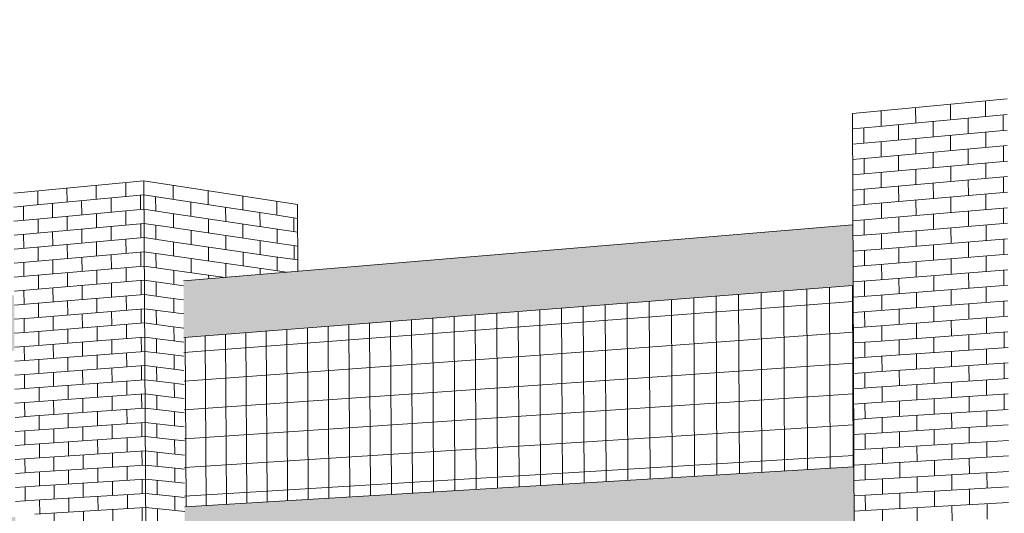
# Model space of a CAD drawing. Header units: metres. Extents: x -29 to 486, y -1 to 6.
# Tile 70 of 165: x 169.38505 to 169.38995, y 0.70631 to 0.70877. Entities that reach past the tile are written whole.
import ezdxf

# ---------------------------------------------------------------- set-up
doc = ezdxf.new("R2010")
doc.units = ezdxf.units.M
doc.layers.add('A-WALL', color=113, linetype='Continuous', lineweight=18)
doc.layers.add('A-WALL-PATT', color=111, linetype='Continuous', lineweight=35)

# ---------------------------------------------------------------- blocks, each defined once
blk = doc.blocks.new('FP_34-Vista 3D 4')
at = {"layer": 'A-WALL-PATT', "lineweight": 9}
for p, q in [((12.5202318, 0.7079095), (12.5202318, 0.7079095)), ((12.5201843, 0.7078352), (12.5202801, 0.7078441)), ((12.5202325, 0.7077698), (12.5202322, 0.7078397)), ((12.5201847, 0.7077655), (12.5202805, 0.7077742)), ((12.5201851, 0.7076957), (12.5202809, 0.7077043)), ((12.5202333, 0.7076302), (12.5202329, 0.7077)), ((12.5201855, 0.707626), (12.5202813, 0.7076345)), ((12.5201859, 0.7075562), (12.5202817, 0.7075646)), ((12.5202341, 0.7074906), (12.5202337, 0.7075604)), ((12.5201863, 0.7074865), (12.5202821, 0.7074947)), ((12.5201867, 0.7074168), (12.5202825, 0.7074248)), ((12.5202349, 0.707351), (12.5202345, 0.7074208)), ((12.5201871, 0.707347), (12.5202829, 0.7073549)), ((12.5201875, 0.7072773), (12.5202833, 0.7072851)), ((12.5202357, 0.7072114), (12.5202353, 0.7072812)), ((12.5201879, 0.7072076), (12.5202837, 0.7072152)), ((12.5201882, 0.7071379), (12.5202841, 0.7071454)), ((12.5202365, 0.7070718), (12.5202361, 0.7071416)), ((12.5201886, 0.7070682), (12.5202845, 0.7070755)), ((12.520189, 0.7069985), (12.5202849, 0.7070056)), ((12.5202373, 0.7069323), (12.5202369, 0.707002)), ((12.5201894, 0.7069288), (12.5202853, 0.7069358)), ((12.5201898, 0.7068591), (12.5202857, 0.706866)), ((12.5202381, 0.7067927), (12.5202377, 0.7068625)), ((12.5201902, 0.7067894), (12.5202861, 0.7067961)), ((12.5201906, 0.7067197), (12.5202864, 0.7067263)), ((12.5202389, 0.7066532), (12.5202385, 0.706723)), ((12.520191, 0.70665), (12.5202868, 0.7066564)), ((12.5201914, 0.7065803), (12.5202872, 0.7065866)), ((12.5202397, 0.7065137), (12.5202393, 0.7065835)), ((12.5201918, 0.7065106), (12.5202876, 0.7065168)), ((12.5201922, 0.7064409), (12.520288, 0.706447)), ((12.5202405, 0.7063742), (12.5202401, 0.706444)), ((12.5201926, 0.7063713), (12.5202884, 0.7063772))]:
    blk.add_line(p, q, dxfattribs=at)
blk = doc.blocks.new('FP_35-Vista 3D 4')
at = {"layer": 'A-WALL-PATT', "lineweight": 9}
for p, q in [((12.5204488, 0.7078599), (12.5204484, 0.70793)), ((12.5205211, 0.7079369), (12.5205211, 0.7079369)), ((12.5205944, 0.7078734), (12.520594, 0.7079438)), ((12.5206671, 0.7079507), (12.5206671, 0.7079507)), ((12.5207409, 0.7078871), (12.5207405, 0.7079577)), ((12.5208141, 0.7079646), (12.5208141, 0.7079646)), ((12.5202801, 0.7078441), (12.5208309, 0.7078955)), ((12.5203041, 0.7078464), (12.5203038, 0.7079163)), ((12.520376, 0.7079232), (12.520376, 0.7079232)), ((12.5206679, 0.7078098), (12.5206675, 0.7078802)), ((12.5208149, 0.7078232), (12.5208145, 0.7078939)), ((12.5203768, 0.7077831), (12.5203764, 0.7078531)), ((12.5205219, 0.7077964), (12.5205215, 0.7078666)), ((12.5202805, 0.7077742), (12.5208313, 0.7078247)), ((12.5204496, 0.7077196), (12.5204492, 0.7077897)), ((12.5205952, 0.7077327), (12.5205948, 0.707803)), ((12.5207417, 0.7077459), (12.5207413, 0.7078165)), ((12.5202809, 0.7077043), (12.5208316, 0.707754)), ((12.5203049, 0.7077065), (12.5203045, 0.7077764)), ((12.5206687, 0.7076688), (12.5206683, 0.7077393)), ((12.5208156, 0.7076818), (12.5208153, 0.7077525)), ((12.5202813, 0.7076345), (12.520832, 0.7076833)), ((12.5203776, 0.707643), (12.5203772, 0.707713)), ((12.5205227, 0.7076559), (12.5205223, 0.7077261)), ((12.5203057, 0.7075667), (12.5203053, 0.7076366)), ((12.5204504, 0.7075793), (12.52045, 0.7076494)), ((12.520596, 0.707592), (12.5205956, 0.7076623)), ((12.5207424, 0.7076047), (12.5207421, 0.7076753)), ((12.5202817, 0.7075646), (12.5208324, 0.7076126)), ((12.5205234, 0.7075154), (12.5205231, 0.7075856)), ((12.5206695, 0.7075279), (12.5206691, 0.7075983)), ((12.5208164, 0.7075404), (12.520816, 0.7076111)), ((12.5202821, 0.7074947), (12.5208328, 0.7075418)), ((12.5203783, 0.7075029), (12.5203779, 0.707573)), ((12.5203065, 0.7074268), (12.5203061, 0.7074968)), ((12.5204512, 0.707439), (12.5204508, 0.7075091)), ((12.5205967, 0.7074512), (12.5205963, 0.7075216)), ((12.5207432, 0.7074636), (12.5207428, 0.7075341)), ((12.5202825, 0.7074248), (12.5208332, 0.7074711)), ((12.5205242, 0.7073749), (12.5205238, 0.7074451)), ((12.5206702, 0.7073869), (12.5206699, 0.7074574)), ((12.5208172, 0.7073991), (12.5208168, 0.7074697)), ((12.5202829, 0.7073549), (12.5208336, 0.7074004)), ((12.5203791, 0.7073629), (12.5203787, 0.7074329)), ((12.520744, 0.7073224), (12.5207436, 0.707393)), ((12.5203073, 0.707287), (12.5203069, 0.7073569)), ((12.520452, 0.7072988), (12.5204516, 0.7073689)), ((12.5205975, 0.7073106), (12.5205971, 0.7073809)), ((12.5202833, 0.7072851), (12.520834, 0.7073297)), ((12.5203799, 0.7072229), (12.5203795, 0.7072929)), ((12.520525, 0.7072344), (12.5205246, 0.7073046)), ((12.520671, 0.707246), (12.5206706, 0.7073165)), ((12.520818, 0.7072577), (12.5208176, 0.7073284)), ((12.5202837, 0.7072152), (12.5208343, 0.707259)), ((12.5207448, 0.7071813), (12.5207444, 0.7072519)), ((12.5203081, 0.7071472), (12.5203077, 0.7072171)), ((12.5204527, 0.7071585), (12.5204523, 0.7072286)), ((12.5205983, 0.7071699), (12.5205979, 0.7072402)), ((12.5202841, 0.7071454), (12.5208347, 0.7071883)), ((12.5203807, 0.7070829), (12.5203803, 0.7071529)), ((12.5205258, 0.707094), (12.5205254, 0.7071642)), ((12.5206718, 0.7071051), (12.5206714, 0.7071756)), ((12.5208187, 0.7071164), (12.5208183, 0.707187)), ((12.5202845, 0.7070755), (12.5208351, 0.7071176)), ((12.5205991, 0.7070292), (12.5205987, 0.7070995)), ((12.5207455, 0.7070402), (12.5207451, 0.7071107)), ((12.5202849, 0.7070056), (12.5208355, 0.7070469)), ((12.5203089, 0.7070074), (12.5203085, 0.7070773)), ((12.5204535, 0.7070183), (12.5204531, 0.7070884)), ((12.5208195, 0.7069751), (12.5208191, 0.7070457)), ((12.5203815, 0.7069429), (12.5203811, 0.7070129)), ((12.5205266, 0.7069535), (12.5205262, 0.7070237)), ((12.5206726, 0.7069643), (12.5206722, 0.7070347)), ((12.5202853, 0.7069358), (12.5208359, 0.7069763)), ((12.5204543, 0.7068781), (12.5204539, 0.7069482)), ((12.5205998, 0.7068886), (12.5205995, 0.7069589)), ((12.5207463, 0.7068991), (12.5207459, 0.7069697)), ((12.5202857, 0.706866), (12.5208363, 0.7069056)), ((12.5203097, 0.7068677), (12.5203093, 0.7069376)), ((12.5208203, 0.7068338), (12.5208199, 0.7069044)), ((12.5203823, 0.7068029), (12.5203819, 0.7068729)), ((12.5205273, 0.7068131), (12.520527, 0.7068833)), ((12.5206733, 0.7068234), (12.520673, 0.7068938)), ((12.5202861, 0.7067961), (12.5208366, 0.7068349)), ((12.5204551, 0.7067379), (12.5204547, 0.706808)), ((12.5206006, 0.7067479), (12.5206002, 0.7068183)), ((12.5207471, 0.706758), (12.5207467, 0.7068286)), ((12.5202864, 0.7067263), (12.520837, 0.7067642)), ((12.5203105, 0.7067279), (12.5203101, 0.7067978)), ((12.5206741, 0.7066826), (12.5206737, 0.706753)), ((12.520821, 0.7066925), (12.5208206, 0.7067631)), ((12.5203831, 0.7066629), (12.5203827, 0.7067329)), ((12.5205281, 0.7066727), (12.5205277, 0.7067429)), ((12.5202868, 0.7066564), (12.5208374, 0.7066936)), ((12.5203113, 0.7065882), (12.5203109, 0.7066581)), ((12.5204559, 0.7065977), (12.5204555, 0.7066678)), ((12.5206014, 0.7066073), (12.520601, 0.7066776)), ((12.5207478, 0.706617), (12.5207475, 0.7066875)), ((12.5202872, 0.7065866), (12.5208378, 0.7066229)), ((12.5206749, 0.7065417), (12.5206745, 0.7066122)), ((12.5208218, 0.7065512), (12.5208214, 0.7066218)), ((12.5203838, 0.706523), (12.5203834, 0.706593)), ((12.5205289, 0.7065323), (12.5205285, 0.7066025)), ((12.5202876, 0.7065168), (12.5208382, 0.7065523)), ((12.520312, 0.7064485), (12.5203116, 0.7065183)), ((12.5204567, 0.7064576), (12.5204563, 0.7065277)), ((12.5206022, 0.7064667), (12.5206018, 0.706537)), ((12.5207486, 0.7064759), (12.5207482, 0.7065465)), ((12.520288, 0.706447), (12.5208386, 0.7064816)), ((12.5205297, 0.706392), (12.5205293, 0.7064622)), ((12.5206757, 0.7064009), (12.5206753, 0.7064713)), ((12.5208226, 0.70641), (12.5208222, 0.7064806)), ((12.5202884, 0.7063772), (12.5208389, 0.706411)), ((12.5203846, 0.7063831), (12.5203842, 0.706453)), ((12.5203128, 0.7063088), (12.5203124, 0.7063786)), ((12.5204574, 0.7063174), (12.520457, 0.7063875)), ((12.5206029, 0.7063262), (12.5206026, 0.7063964)), ((12.5207494, 0.7063349), (12.520749, 0.7064054)), ((12.5202888, 0.7063073), (12.5208393, 0.7063403)), ((12.5203854, 0.7062432), (12.520385, 0.7063131)), ((12.5205305, 0.7062516), (12.5205301, 0.7063218)), ((12.5206764, 0.7062601), (12.520676, 0.7063305)), ((12.5208233, 0.7062687), (12.5208229, 0.7063393))]:
    blk.add_line(p, q, dxfattribs=at)
blk = doc.blocks.new('FP_36-Vista 3D 4')
at = {"layer": 'A-WALL-PATT', "lineweight": 9}
for p, q in [((12.5208893, 0.7079571), (12.5208893, 0.7079571)), ((12.5208309, 0.7078955), (12.5209483, 0.7078776)), ((12.5208901, 0.7078159), (12.5208897, 0.7078865)), ((12.5208313, 0.7078247), (12.5209487, 0.7078071)), ((12.5208316, 0.707754), (12.5209491, 0.7077367)), ((12.5208909, 0.7076747), (12.5208905, 0.7077453)), ((12.520832, 0.7076833), (12.5209495, 0.7076663)), ((12.5208324, 0.7076126), (12.5209498, 0.7075958)), ((12.5208916, 0.7075336), (12.5208913, 0.7076042)), ((12.5208328, 0.7075418), (12.5209502, 0.7075254)), ((12.5208332, 0.7074711), (12.5209506, 0.707455)), ((12.5208924, 0.7073925), (12.520892, 0.707463)), ((12.5208336, 0.7074004), (12.520951, 0.7073846)), ((12.520834, 0.7073297), (12.5209514, 0.7073142)), ((12.5208932, 0.7072514), (12.5208928, 0.7073219)), ((12.5208343, 0.707259), (12.5209517, 0.7072437)), ((12.5208347, 0.7071883), (12.5209521, 0.7071733)), ((12.5208939, 0.7071103), (12.5208935, 0.7071808)), ((12.5208351, 0.7071176), (12.5209525, 0.7071029)), ((12.5208355, 0.7070469), (12.5209529, 0.7070325)), ((12.5208947, 0.7069692), (12.5208943, 0.7070397)), ((12.5208359, 0.7069763), (12.5209533, 0.7069622)), ((12.5208363, 0.7069056), (12.5209536, 0.7068918)), ((12.5208954, 0.7068281), (12.5208951, 0.7068987)), ((12.5208366, 0.7068349), (12.520954, 0.7068214)), ((12.520837, 0.7067642), (12.5209544, 0.706751)), ((12.5208962, 0.7066871), (12.5208958, 0.7067576)), ((12.5208374, 0.7066936), (12.5209548, 0.7066806)), ((12.5208378, 0.7066229), (12.5209551, 0.7066103)), ((12.520897, 0.7065461), (12.5208966, 0.7066166)), ((12.5208382, 0.7065523), (12.5209555, 0.7065399)), ((12.5208386, 0.7064816), (12.5209559, 0.7064695)), ((12.5208977, 0.7064051), (12.5208973, 0.7064756)), ((12.5208389, 0.706411), (12.5209563, 0.7063992)), ((12.5208393, 0.7063403), (12.5209567, 0.7063288)), ((12.5208985, 0.7062641), (12.5208981, 0.7063346))]:
    blk.add_line(p, q, dxfattribs=at)
blk = doc.blocks.new('FP_37-Vista 3D 4')
at = {"layer": 'A-WALL-PATT', "lineweight": 9}
for p, q in [((12.5209775, 0.7078731), (12.5209772, 0.7079435)), ((12.5210644, 0.70793), (12.5210644, 0.70793)), ((12.5211516, 0.7078466), (12.5211512, 0.7079165)), ((12.5212374, 0.7079032), (12.5212374, 0.7079032)), ((12.5213235, 0.7078204), (12.5213231, 0.7078899)), ((12.5209483, 0.7078776), (12.5214839, 0.707796)), ((12.5210652, 0.7077897), (12.5210648, 0.7078598)), ((12.5212381, 0.7077637), (12.5212378, 0.7078335)), ((12.5214083, 0.7078767), (12.5214083, 0.7078767)), ((12.5209487, 0.7078071), (12.5214843, 0.7077269)), ((12.5209783, 0.7077324), (12.5209779, 0.7078027)), ((12.521409, 0.7077381), (12.5214086, 0.7078074)), ((12.5209491, 0.7077367), (12.5214846, 0.7076578)), ((12.5211523, 0.7077067), (12.5211519, 0.7077767)), ((12.5213242, 0.7076814), (12.5213238, 0.7077509)), ((12.5210659, 0.7076494), (12.5210656, 0.7077195)), ((12.5212389, 0.7076243), (12.5212385, 0.707694)), ((12.5209495, 0.7076663), (12.521485, 0.7075886)), ((12.5209791, 0.7075917), (12.5209787, 0.707662)), ((12.521153, 0.7075669), (12.5211527, 0.7076368)), ((12.5214097, 0.7075996), (12.5214094, 0.7076688)), ((12.5209498, 0.7075958), (12.5214853, 0.7075195)), ((12.5213249, 0.7075424), (12.5213246, 0.7076119)), ((12.5210667, 0.7075091), (12.5210663, 0.7075792)), ((12.5212396, 0.707486), (12.5212392, 0.7075546)), ((12.5209502, 0.7075254), (12.5212348, 0.7074856)), ((12.5209798, 0.707451), (12.5209794, 0.7075213)), ((12.5211535, 0.7074785), (12.5211534, 0.707497)), ((12.5214102, 0.7075008), (12.5214101, 0.7075303)), ((12.5209506, 0.707455), (12.5210283, 0.7074443)), ((12.520951, 0.7073846), (12.5210287, 0.7073741)), ((12.5209806, 0.7073103), (12.5209802, 0.7073806)), ((12.5209514, 0.7073142), (12.5210291, 0.7073038)), ((12.5209517, 0.7072437), (12.5210295, 0.7072336)), ((12.5209813, 0.7071696), (12.5209809, 0.7072399)), ((12.5209521, 0.7071733), (12.5210298, 0.7071634)), ((12.5209525, 0.7071029), (12.5210302, 0.7070932)), ((12.5209821, 0.707029), (12.5209817, 0.7070993)), ((12.5209529, 0.7070325), (12.5210306, 0.707023)), ((12.5209533, 0.7069622), (12.521031, 0.7069528)), ((12.5209828, 0.7068883), (12.5209824, 0.7069586)), ((12.5209536, 0.7068918), (12.5210314, 0.7068826)), ((12.520954, 0.7068214), (12.5210317, 0.7068124)), ((12.5209836, 0.7067477), (12.5209832, 0.706818)), ((12.5209544, 0.706751), (12.5210321, 0.7067422)), ((12.5209548, 0.7066806), (12.5210325, 0.7066721)), ((12.5209843, 0.7066071), (12.520984, 0.7066774)), ((12.5209551, 0.7066103), (12.5210329, 0.7066019)), ((12.5209555, 0.7065399), (12.5210332, 0.7065317)), ((12.5209851, 0.7064665), (12.5209847, 0.7065368)), ((12.5209559, 0.7064695), (12.5210336, 0.7064615)), ((12.5209563, 0.7063992), (12.521034, 0.7063914)), ((12.5209858, 0.706326), (12.5209855, 0.7063962)), ((12.5209567, 0.7063288), (12.5210344, 0.7063212))]:
    blk.add_line(p, q, dxfattribs=at)
blk = doc.blocks.new('FP_38-Vista 3D 4')
at = {"layer": 'A-WALL-PATT', "lineweight": 9}
for p, q in [((12.5244133, 0.7083055), (12.5244133, 0.7083055)), ((12.5243566, 0.708224), (12.5244707, 0.7082346)), ((12.5244139, 0.7081531), (12.5244136, 0.7082293)), ((12.5243569, 0.7081479), (12.524471, 0.7081584)), ((12.5243572, 0.7080718), (12.5244713, 0.7080821)), ((12.5244145, 0.7080008), (12.5244142, 0.708077)), ((12.5243575, 0.7079958), (12.5244715, 0.7080059)), ((12.5243578, 0.7079197), (12.5244718, 0.7079296)), ((12.5244151, 0.7078485), (12.5244148, 0.7079247)), ((12.5243581, 0.7078436), (12.5244721, 0.7078534)), ((12.5243584, 0.7077676), (12.5244724, 0.7077772)), ((12.5244157, 0.7076962), (12.5244154, 0.7077724)), ((12.5243587, 0.7076915), (12.5244727, 0.7077009)), ((12.5243591, 0.7076155), (12.524473, 0.7076247)), ((12.5244163, 0.707544), (12.524416, 0.7076201)), ((12.5243594, 0.7075394), (12.5244733, 0.7075485)), ((12.5243597, 0.7074634), (12.5244736, 0.7074723)), ((12.5244169, 0.7073917), (12.5244166, 0.7074678)), ((12.52436, 0.7073874), (12.5244739, 0.7073961)), ((12.5243603, 0.7073113), (12.5244742, 0.7073199)), ((12.5244175, 0.7072395), (12.5244172, 0.7073156)), ((12.5243606, 0.7072353), (12.5244745, 0.7072437)), ((12.5243609, 0.7071593), (12.5244748, 0.7071675)), ((12.5244181, 0.7070873), (12.5244178, 0.7071634)), ((12.5243612, 0.7070833), (12.5244751, 0.7070913)), ((12.5243615, 0.7070073), (12.5244754, 0.7070152)), ((12.5244187, 0.7069351), (12.5244184, 0.7070112)), ((12.5243618, 0.7069313), (12.5244757, 0.706939)), ((12.5243621, 0.7068553), (12.524476, 0.7068628)), ((12.5244193, 0.706783), (12.524419, 0.706859)), ((12.5243624, 0.7067793), (12.5244763, 0.7067866)), ((12.5243627, 0.7067033), (12.5244766, 0.7067105)), ((12.5244199, 0.7066308), (12.5244196, 0.7067069)), ((12.524363, 0.7066273), (12.5244769, 0.7066343)), ((12.5243633, 0.7065514), (12.5244772, 0.7065582)), ((12.5244205, 0.7064787), (12.5244202, 0.7065548)), ((12.5243636, 0.7064754), (12.5244775, 0.706482)), ((12.5243639, 0.7063994), (12.5244778, 0.7064059)), ((12.5244211, 0.7063266), (12.5244208, 0.7064026)), ((12.5243642, 0.7063234), (12.5244781, 0.7063298))]:
    blk.add_line(p, q, dxfattribs=at)
blk = doc.blocks.new('FP_39-Vista 3D 4')
at = {"layer": 'A-WALL-PATT', "lineweight": 9}
for p, q in [((12.5251068, 0.7083711), (12.5251068, 0.7083711)), ((12.5245849, 0.7083217), (12.5245849, 0.7083217)), ((12.5246714, 0.7082533), (12.5246711, 0.7083299)), ((12.5247577, 0.7083381), (12.5247577, 0.7083381)), ((12.5248448, 0.7082695), (12.5248445, 0.7083463)), ((12.5249316, 0.7083545), (12.5249316, 0.7083545)), ((12.5250194, 0.7082857), (12.5250191, 0.7083628)), ((12.5244707, 0.7082346), (12.5251266, 0.7082957)), ((12.5244992, 0.7082373), (12.5244989, 0.7083136)), ((12.5249322, 0.7082006), (12.5249319, 0.7082776)), ((12.5251074, 0.7082167), (12.5251071, 0.7082939)), ((12.5245855, 0.7081689), (12.5245852, 0.7082453)), ((12.5247583, 0.7081847), (12.524758, 0.7082614)), ((12.524471, 0.7081584), (12.5251269, 0.7082185)), ((12.524672, 0.7081002), (12.5246717, 0.7081768)), ((12.5248454, 0.7081158), (12.5248451, 0.7081926)), ((12.5250199, 0.7081316), (12.5250196, 0.7082086)), ((12.5244713, 0.7080821), (12.5251272, 0.7081412)), ((12.5244998, 0.7080847), (12.5244995, 0.708161)), ((12.5249328, 0.7080467), (12.5249325, 0.7081237)), ((12.5251079, 0.7080623), (12.5251076, 0.7081395)), ((12.5245861, 0.708016), (12.5245858, 0.7080924)), ((12.5247588, 0.7080313), (12.5247585, 0.708108)), ((12.5244715, 0.7080059), (12.5251275, 0.708064)), ((12.5248459, 0.7079622), (12.5248457, 0.708039)), ((12.5250205, 0.7079774), (12.5250202, 0.7080545)), ((12.5244718, 0.7079296), (12.5251277, 0.7079868)), ((12.5245004, 0.7079321), (12.5245001, 0.7080084)), ((12.5246726, 0.7079471), (12.5246723, 0.7080237)), ((12.5251085, 0.7079079), (12.5251082, 0.7079851)), ((12.5245867, 0.7078632), (12.5245864, 0.7079396)), ((12.5247594, 0.707878), (12.5247591, 0.7079547)), ((12.5249334, 0.7078929), (12.5249331, 0.7079698)), ((12.5244721, 0.7078534), (12.525128, 0.7079095)), ((12.5248465, 0.7078086), (12.5248462, 0.7078854)), ((12.5250211, 0.7078233), (12.5250208, 0.7079004)), ((12.5244724, 0.7077772), (12.5251283, 0.7078323)), ((12.524501, 0.7077796), (12.5245007, 0.7078558)), ((12.5246732, 0.707794), (12.5246729, 0.7078706)), ((12.5251091, 0.7077535), (12.5251088, 0.7078307)), ((12.5245873, 0.7077104), (12.524587, 0.7077868)), ((12.52476, 0.7077247), (12.5247597, 0.7078013)), ((12.5249339, 0.707739), (12.5249336, 0.7078159)), ((12.5244727, 0.7077009), (12.5251286, 0.7077551)), ((12.5248471, 0.707655), (12.5248468, 0.7077318)), ((12.5250216, 0.7076692), (12.5250213, 0.7077462)), ((12.5245016, 0.707627), (12.5245013, 0.7077033)), ((12.5246738, 0.707641), (12.5246735, 0.7077175)), ((12.524473, 0.7076247), (12.5251289, 0.7076779)), ((12.5245878, 0.7075576), (12.5245875, 0.707634)), ((12.5247606, 0.7075714), (12.5247603, 0.707648)), ((12.5249345, 0.7075852), (12.5249342, 0.7076621)), ((12.5251096, 0.7075991), (12.5251093, 0.7076763)), ((12.5244733, 0.7075485), (12.5251291, 0.7076007)), ((12.5250222, 0.7075151), (12.5250219, 0.7075921)), ((12.5245022, 0.7074745), (12.5245019, 0.7075508)), ((12.5246744, 0.707488), (12.5246741, 0.7075645)), ((12.5248477, 0.7075015), (12.5248474, 0.7075783)), ((12.5244736, 0.7074723), (12.5251294, 0.7075235)), ((12.5247612, 0.7074181), (12.5247609, 0.7074947)), ((12.5249351, 0.7074314), (12.5249348, 0.7075083)), ((12.5251102, 0.7074448), (12.5251099, 0.707522)), ((12.5244739, 0.7073961), (12.5251297, 0.7074463)), ((12.5245884, 0.7074049), (12.5245881, 0.7074812)), ((12.5250228, 0.707361), (12.5250225, 0.7074381)), ((12.5245028, 0.707322), (12.5245025, 0.7073983)), ((12.5246749, 0.707335), (12.5246746, 0.7074115)), ((12.5248483, 0.707348), (12.524848, 0.7074247)), ((12.5244742, 0.7073199), (12.52513, 0.7073691)), ((12.5247617, 0.7072648), (12.5247614, 0.7073414)), ((12.5249356, 0.7072776), (12.5249354, 0.7073545)), ((12.5251107, 0.7072905), (12.5251105, 0.7073676)), ((12.5244745, 0.7072437), (12.5251303, 0.7072919)), ((12.524589, 0.7072521), (12.5245887, 0.7073285)), ((12.5245034, 0.7071696), (12.5245031, 0.7072458)), ((12.5246755, 0.707182), (12.5246752, 0.7072585)), ((12.5248488, 0.7071944), (12.5248485, 0.7072712)), ((12.5250233, 0.707207), (12.525023, 0.707284)), ((12.5244748, 0.7071675), (12.5251306, 0.7072147)), ((12.5249362, 0.7071238), (12.5249359, 0.7072007)), ((12.5251113, 0.7071362), (12.525111, 0.7072133)), ((12.5245896, 0.7070994), (12.5245893, 0.7071758)), ((12.5247623, 0.7071116), (12.524762, 0.7071882)), ((12.5244751, 0.7070913), (12.5251308, 0.7071375)), ((12.5246761, 0.707029), (12.5246758, 0.7071055)), ((12.5248494, 0.7070409), (12.5248491, 0.7071177)), ((12.5250239, 0.707053), (12.5250236, 0.70713)), ((12.5244754, 0.7070152), (12.5251311, 0.7070604)), ((12.524504, 0.7070171), (12.5245037, 0.7070933)), ((12.5249368, 0.7069701), (12.5249365, 0.7070469)), ((12.5251119, 0.7069819), (12.5251116, 0.707059)), ((12.5245902, 0.7069467), (12.5245899, 0.707023)), ((12.5247629, 0.7069583), (12.5247626, 0.707035)), ((12.5244757, 0.706939), (12.5251314, 0.7069832)), ((12.5246767, 0.706876), (12.5246764, 0.7069525)), ((12.52485, 0.7068875), (12.5248497, 0.7069642)), ((12.5250245, 0.706899), (12.5250242, 0.706976)), ((12.524476, 0.7068628), (12.5251317, 0.706906)), ((12.5245046, 0.7068647), (12.5245043, 0.7069409)), ((12.5251124, 0.7068276), (12.5251121, 0.7069047)), ((12.5245908, 0.706794), (12.5245905, 0.7068704)), ((12.5247635, 0.7068051), (12.5247632, 0.7068817)), ((12.5249374, 0.7068163), (12.5249371, 0.7068932)), ((12.5244763, 0.7067866), (12.525132, 0.7068289)), ((12.5248506, 0.706734), (12.5248503, 0.7068107)), ((12.525025, 0.706745), (12.5250247, 0.706822)), ((12.5244766, 0.7067105), (12.5251322, 0.7067517)), ((12.5245052, 0.7067123), (12.5245049, 0.7067885)), ((12.5246773, 0.7067231), (12.524677, 0.7067996)), ((12.5245914, 0.7066414), (12.5245911, 0.7067177)), ((12.5247641, 0.706652), (12.5247638, 0.7067285)), ((12.5249379, 0.7066626), (12.5249376, 0.7067395)), ((12.5244769, 0.7066343), (12.5251325, 0.7066746)), ((12.5248511, 0.7065806), (12.5248508, 0.7066573)), ((12.5250256, 0.706591), (12.5250253, 0.706668)), ((12.5245058, 0.7065599), (12.5245055, 0.7066361)), ((12.5246779, 0.7065702), (12.5246776, 0.7066466)), ((12.5244772, 0.7065582), (12.5251328, 0.7065974)), ((12.524592, 0.7064887), (12.5245917, 0.706565)), ((12.5247646, 0.7064988), (12.5247644, 0.7065754)), ((12.5249385, 0.7065089), (12.5249382, 0.7065858)), ((12.5244775, 0.706482), (12.5251331, 0.7065203)), ((12.5250262, 0.7064371), (12.5250259, 0.706514)), ((12.5245064, 0.7064075), (12.5245061, 0.7064837)), ((12.5246784, 0.7064173), (12.5246782, 0.7064937)), ((12.5248517, 0.7064271), (12.5248514, 0.7065039)), ((12.5244778, 0.7064059), (12.5251334, 0.7064432)), ((12.5245926, 0.7063361), (12.5245923, 0.7064124)), ((12.5247652, 0.7063456), (12.5247649, 0.7064222)), ((12.5249391, 0.7063553), (12.5249388, 0.7064321)), ((12.5244781, 0.7063298), (12.5251336, 0.706366)), ((12.5250267, 0.7062831), (12.5250264, 0.7063601)), ((12.524507, 0.7062552), (12.5245067, 0.7063313)), ((12.524679, 0.7062644), (12.5246787, 0.7063409)), ((12.5248523, 0.7062738), (12.524852, 0.7063504))]:
    blk.add_line(p, q, dxfattribs=at)
blk = doc.blocks.new('FP_52-Vista 3D 4')
at = {"layer": 'A-WALL-PATT', "lineweight": 9}
for p, q in [((12.5214933, 0.7077945), (12.5214929, 0.7078636)), ((12.5215771, 0.7078506), (12.5215771, 0.7078506)), ((12.5214839, 0.707796), (12.5215961, 0.7077789)), ((12.5215778, 0.7077128), (12.5215774, 0.7077817)), ((12.5214843, 0.7077269), (12.5215964, 0.7077101)), ((12.521494, 0.7076564), (12.5214936, 0.7077255)), ((12.5214846, 0.7076578), (12.5215968, 0.7076412)), ((12.5215785, 0.7075751), (12.5215781, 0.707644)), ((12.521485, 0.7075886), (12.5215971, 0.7075724)), ((12.5214947, 0.7075182), (12.5214944, 0.7075873)), ((12.5214853, 0.7075195), (12.521539, 0.7075119))]:
    blk.add_line(p, q, dxfattribs=at)
blk = doc.blocks.new('FP_76-Vista 3D 4')
at = {"layer": 'A-WALL-PATT', "lineweight": 9}
for p, q in [((12.5243609, 0.7065433), (12.5243574, 0.7074453)), ((12.5236822, 0.7065028), (12.5236784, 0.7073926)), ((12.523794, 0.7065094), (12.5237903, 0.7074013)), ((12.5239064, 0.7065161), (12.5239027, 0.70741)), ((12.5240193, 0.7065229), (12.5240156, 0.7074188)), ((12.5241326, 0.7065297), (12.524129, 0.7074276)), ((12.5242465, 0.7065365), (12.5242429, 0.7074364)), ((12.5210301, 0.7071126), (12.524359, 0.7073659)), ((12.5230216, 0.7064633), (12.5230176, 0.7073412)), ((12.5231305, 0.7064698), (12.5231265, 0.7073497)), ((12.5232398, 0.7064763), (12.5232359, 0.7073582)), ((12.5233497, 0.7064829), (12.5233458, 0.7073667)), ((12.52346, 0.7064895), (12.5234562, 0.7073753)), ((12.5235709, 0.7064961), (12.5235671, 0.7073839)), ((12.5223783, 0.7064249), (12.5223742, 0.7072913)), ((12.5224843, 0.7064312), (12.5224802, 0.7072995)), ((12.5225908, 0.7064376), (12.5225868, 0.7073078)), ((12.5226978, 0.706444), (12.5226938, 0.7073161)), ((12.5228053, 0.7064504), (12.5228012, 0.7073244)), ((12.5229132, 0.7064568), (12.5229092, 0.7073328)), ((12.5217518, 0.7063875), (12.5217474, 0.7072426)), ((12.5218551, 0.7063936), (12.5218508, 0.7072506)), ((12.5219588, 0.7063998), (12.5219545, 0.7072587)), ((12.522063, 0.706406), (12.5220588, 0.7072668)), ((12.5221676, 0.7064123), (12.5221634, 0.7072749)), ((12.5222727, 0.7064186), (12.5222686, 0.7072831)), ((12.5210309, 0.7069694), (12.5243596, 0.7072125)), ((12.5211413, 0.706351), (12.5211368, 0.7071951)), ((12.5212419, 0.706357), (12.5212375, 0.707203)), ((12.521343, 0.706363), (12.5213386, 0.7072108)), ((12.5214445, 0.7063691), (12.5214401, 0.7072187)), ((12.5215465, 0.7063752), (12.5215421, 0.7072266)), ((12.5216489, 0.7063813), (12.5216446, 0.7072346)), ((12.521041, 0.706345), (12.5210365, 0.7071874)), ((12.5210317, 0.7068262), (12.5243602, 0.7070592)), ((12.5210324, 0.706683), (12.5243608, 0.7069059)), ((12.5210332, 0.7065399), (12.5243614, 0.7067526)), ((12.5210339, 0.7063968), (12.524362, 0.7065993))]:
    blk.add_line(p, q, dxfattribs=at)

msp = doc.modelspace()

# ---------------------------------------------------------------- hatches: boundary and pattern name
at = {"layer": 'A-WALL'}
h = msp.add_hatch(color=256, dxfattribs=at)
h.paths.add_polyline_path([(169.3824439, 0.7069213), (169.3850198, 0.7071214), (169.3850183, 0.7073972), (169.3824422, 0.7071816)], flags=0)
h.paths.add_polyline_path([(169.3858626, 0.7071868), (169.3891916, 0.7074454), (169.3891904, 0.7077463), (169.3858611, 0.7074677), (169.3858615, 0.7074003)], flags=0)
h.paths.add_polyline_path([(169.3901432, 0.7075193), (169.3941938, 0.707834), (169.394192, 0.7081647), (169.3901421, 0.7078259), (169.3901426, 0.707674)], flags=0)
h.paths.add_polyline_path([(169.395283, 0.7079186), (169.4000653, 0.7082901), (169.4000656, 0.7086562), (169.3952826, 0.708256), (169.3952829, 0.7080026)], flags=0)
h.paths.add_polyline_path([(169.4013262, 0.7083881), (169.4013956, 0.7083935), (169.4013956, 0.7087675), (169.4013266, 0.7087617), (169.4013262, 0.708389)], flags=0)
h = msp.add_hatch(color=256, dxfattribs=at)
h.paths.add_polyline_path([(169.382451, 0.7058803), (169.3850261, 0.7060187), (169.3850246, 0.7062943), (169.3824492, 0.7061404), (169.3824493, 0.7061305)], flags=0)
h.paths.add_polyline_path([(169.3858686, 0.706064), (169.3891963, 0.7062428), (169.3891951, 0.7065434), (169.3858671, 0.7063446), (169.3858679, 0.7062045)], flags=0)
h.paths.add_polyline_path([(169.3901475, 0.706294), (169.3941962, 0.7065116), (169.3941956, 0.706842), (169.3901465, 0.7066002), (169.390147, 0.7064484)], flags=0)
h.paths.add_polyline_path([(169.395285, 0.7065701), (169.4000645, 0.706827), (169.4000647, 0.7071926), (169.3952845, 0.7069071), (169.3952848, 0.706654)], flags=0)
h.paths.add_polyline_path([(169.4013246, 0.7068953), (169.401394, 0.706899), (169.4013944, 0.707272), (169.401325, 0.7072678), (169.4013246, 0.7068957)], flags=0)

# ---------------------------------------------------------------- linework, layer by layer
at = {"layer": 'A-WALL', "lineweight": 9}
for p, q in [((169.3899592, 0.708373), (169.3891893, 0.7083001)), ((169.3892133, 0.7022285), (169.3891893, 0.7083001)), ((169.3856634, 0.7079662), (169.3850168, 0.707905)), ((169.385694, 0.7023204), (169.3856634, 0.7079662)), ((169.3864286, 0.7078477), (169.3856634, 0.7079662)), ((169.3864286, 0.7078477), (169.3864303, 0.707517)), ((169.3858611, 0.7074677), (169.3891904, 0.7077463)), ((169.3891916, 0.7074454), (169.3858626, 0.7071868)), ((169.3891951, 0.7065434), (169.3858671, 0.7063446))]:
    msp.add_line(p, q, dxfattribs=at)

# ---------------------------------------------------------------- block references
for name in ['FP_39-Vista 3D 4', 'FP_76-Vista 3D 4', 'FP_38-Vista 3D 4', 'FP_35-Vista 3D 4', 'FP_36-Vista 3D 4', 'FP_37-Vista 3D 4', 'FP_34-Vista 3D 4', 'FP_52-Vista 3D 4']:
    msp.add_blockref(name, (156.8648329, 0), dxfattribs=at)

doc.saveas('drawing.dxf')
